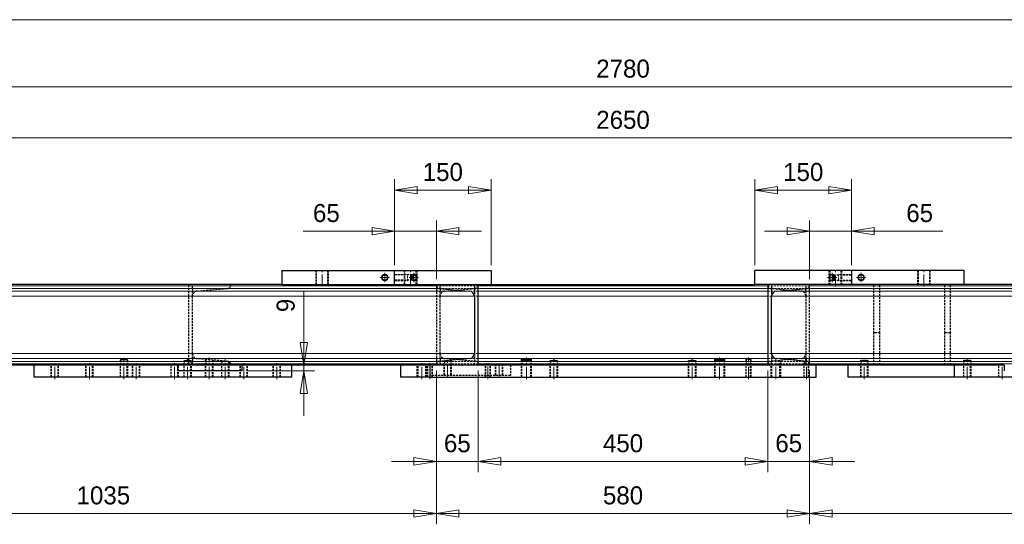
# Model space of a CAD drawing. Header units: millimetres. Extents: x -62 to 6744, y -106 to 4796.
# Tile 20 of 22: x 2497 to 4027, y 3887 to 4672. Entities that reach past the tile are written whole.
import ezdxf

# ---------------------------------------------------------------- set-up
doc = ezdxf.new("R2010")
doc.units = ezdxf.units.MM
doc.linetypes.add('CENTER2', pattern=[28.575, 19.05, -3.175, 3.175, -3.175])
doc.linetypes.add('HIDDEN2', pattern=[4.7625, 3.175, -1.5875])
doc.layers.get('0').update_dxf_attribs({"color": 157, "lineweight": 0})
doc.styles.add('Default', font='txt')
doc.dimstyles.new('Default', dxfattribs={"dimtxt": 3.5, "dimasz": 4.375, "dimexe": 2.1, "dimexo": 1.05, "dimgap": 1.75, "dimtad": 1, "dimdsep": 46, "dimtxsty": 'Default', "dimblk": 'CLOSED', "dimcen": 0.09, "dimclrt": 13, "dimadec": 0, "dimazin": 0, "dimtfac": 0.4, "dimtdec": 3, "dimtmove": 0, "dimatfit": 3, "dimldrblk": 'CLOSED', "dimfxl": 10.01, "dimtolj": 1, "dimarcsym": 0})

# ---------------------------------------------------------------- blocks, each defined once
blk = doc.blocks.new('_Closed')
at = {"color": 0, "linetype": 'ByBlock', "lineweight": -2}
for p, q in [((-1, 0.166667), (0, 0)), ((-1, 0.166667), (-1, -0.166667)), ((0, 0), (-1, -0.166667)), ((0, 0), (-1, 0))]:
    blk.add_line(p, q, dxfattribs=at)
blk = doc.blocks.new('*D122')
at = {"color": 0, "linetype": 'Continuous', "lineweight": -2}
for p, q in [((3725, 4126.6), (3725, 3887.4)), ((4760, 4126.6), (4760, 3887.4)), ((4725, 3904.2), (3760, 3904.2))]:
    blk.add_line(p, q, dxfattribs=at)
at = {"layer": 'Defpoints', "color": 0}
for p in [(3725, 4135), (4760, 4135), (3725, 3904.2)]:
    blk.add_point(p, dxfattribs=at)
at = {"color": 0, "lineweight": -2, "xscale": 35, "yscale": 35, "zscale": 35}
for p, rotation in [((3725, 3904.2), 180.0000020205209), ((4760, 3904.2), 2.020520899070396e-06)]:
    blk.add_blockref('_Closed', p, dxfattribs=dict(at, rotation=rotation))
at = {"color": 13, "lineweight": 0, "insert": (4242.5, 3932.2), "char_height": 28, "attachment_point": 5, "rotation": 0, "style": 'Default'}
blk.add_mtext('\\A1;1035', dxfattribs=at)
blk = doc.blocks.new('*D123')
at = {"color": 0, "linetype": 'Continuous', "lineweight": -2}
for p, q in [((3145, 4126.6), (3145, 3887.4)), ((3725, 4126.6), (3725, 3887.4)), ((3180, 3904.2), (3690, 3904.2))]:
    blk.add_line(p, q, dxfattribs=at)
at = {"layer": 'Defpoints', "color": 0}
for p in [(3145, 4135), (3725, 4135), (3725, 3904.2)]:
    blk.add_point(p, dxfattribs=at)
at = {"color": 0, "lineweight": -2, "xscale": 35, "yscale": 35, "zscale": 35, "rotation": 180}
blk.add_blockref('_Closed', (3145, 3904.2), dxfattribs=at)
at = {"color": 0, "lineweight": -2, "xscale": 35, "yscale": 35, "zscale": 35}
blk.add_blockref('_Closed', (3725, 3904.2), dxfattribs=at)
at = {"color": 13, "lineweight": 0, "insert": (3435, 3932.2), "char_height": 28, "attachment_point": 5, "style": 'Default'}
blk.add_mtext('\\A1;580', dxfattribs=at)
blk = doc.blocks.new('*D124')
at = {"color": 0, "linetype": 'Continuous', "lineweight": -2}
for p, q in [((2110, 4126.6), (2110, 3887.4)), ((3145, 4126.6), (3145, 3887.4)), ((3110, 3904.2), (2145, 3904.2))]:
    blk.add_line(p, q, dxfattribs=at)
at = {"layer": 'Defpoints', "color": 0}
for p in [(2110, 4135), (3145, 4135), (2110, 3904.2)]:
    blk.add_point(p, dxfattribs=at)
at = {"color": 0, "lineweight": -2, "xscale": 35, "yscale": 35, "zscale": 35}
for p, rotation in [((2110, 3904.2), 179.9999979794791), ((3145, 3904.2), 359.9999979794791)]:
    blk.add_blockref('_Closed', p, dxfattribs=dict(at, rotation=rotation))
at = {"color": 13, "lineweight": 0, "insert": (2627.5, 3932.2), "char_height": 28, "attachment_point": 5, "rotation": 360, "style": 'Default'}
blk.add_mtext('\\A1;1035', dxfattribs=at)
blk = doc.blocks.new('*D126')
at = {"color": 0, "linetype": 'Continuous', "lineweight": -2}
for p, q in [((3145, 4126.6), (3145, 3968.5)), ((3210, 4126.6), (3210, 3968.5)), ((3110, 3985.3), (3075, 3985.3)), ((3145, 3985.3), (3210, 3985.3)), ((3245, 3985.3), (3280, 3985.3))]:
    blk.add_line(p, q, dxfattribs=at)
at = {"layer": 'Defpoints', "color": 0}
for p in [(3145, 4135), (3210, 4135), (3210, 3985.3)]:
    blk.add_point(p, dxfattribs=at)
at = {"color": 0, "lineweight": -2, "xscale": 35, "yscale": 35, "zscale": 35}
blk.add_blockref('_Closed', (3145, 3985.3), dxfattribs=at)
at = {"color": 0, "lineweight": -2, "xscale": 35, "yscale": 35, "zscale": 35, "rotation": 180}
blk.add_blockref('_Closed', (3210, 3985.3), dxfattribs=at)
at = {"color": 13, "lineweight": 0, "insert": (3177.5, 4013.3), "char_height": 28, "attachment_point": 5, "style": 'Default'}
blk.add_mtext('\\A1;65', dxfattribs=at)
blk = doc.blocks.new('*D127')
at = {"color": 0, "linetype": 'Continuous', "lineweight": -2}
for p, q in [((3210, 4126.6), (3210, 3968.5)), ((3660, 4126.6), (3660, 3968.5)), ((3245, 3985.3), (3625, 3985.3))]:
    blk.add_line(p, q, dxfattribs=at)
at = {"layer": 'Defpoints', "color": 0}
for p in [(3210, 4135), (3660, 4135), (3660, 3985.3)]:
    blk.add_point(p, dxfattribs=at)
at = {"color": 0, "lineweight": -2, "xscale": 35, "yscale": 35, "zscale": 35, "rotation": 180}
blk.add_blockref('_Closed', (3210, 3985.3), dxfattribs=at)
at = {"color": 0, "lineweight": -2, "xscale": 35, "yscale": 35, "zscale": 35}
blk.add_blockref('_Closed', (3660, 3985.3), dxfattribs=at)
at = {"color": 13, "lineweight": 0, "insert": (3435, 4013.3), "char_height": 28, "attachment_point": 5, "style": 'Default'}
blk.add_mtext('\\A1;450', dxfattribs=at)
blk = doc.blocks.new('*D128')
at = {"color": 0, "linetype": 'Continuous', "lineweight": -2}
for p, q in [((3660, 4126.6), (3660, 3968.5)), ((3725, 4126.6), (3725, 3968.5)), ((3625, 3985.3), (3590, 3985.3)), ((3660, 3985.3), (3725, 3985.3)), ((3760, 3985.3), (3795, 3985.3))]:
    blk.add_line(p, q, dxfattribs=at)
at = {"layer": 'Defpoints', "color": 0}
for p in [(3660, 4135), (3725, 4135), (3725, 3985.3)]:
    blk.add_point(p, dxfattribs=at)
at = {"color": 0, "lineweight": -2, "xscale": 35, "yscale": 35, "zscale": 35}
blk.add_blockref('_Closed', (3660, 3985.3), dxfattribs=at)
at = {"color": 0, "lineweight": -2, "xscale": 35, "yscale": 35, "zscale": 35, "rotation": 180}
blk.add_blockref('_Closed', (3725, 3985.3), dxfattribs=at)
at = {"color": 13, "lineweight": 0, "insert": (3692.5, 4013.3), "char_height": 28, "attachment_point": 5, "style": 'Default'}
blk.add_mtext('\\A1;65', dxfattribs=at)
blk = doc.blocks.new('*D131')
at = {"color": 0, "linetype": 'Continuous', "lineweight": -2}
for p, q in [((2045, 4290.4), (2045, 4584.5)), ((4825, 4290.4), (4825, 4584.5)), ((4790, 4567.7), (2080, 4567.7))]:
    blk.add_line(p, q, dxfattribs=at)
at = {"layer": 'Defpoints', "color": 0}
for p in [(2045, 4567.7), (2045, 4282), (4825, 4282)]:
    blk.add_point(p, dxfattribs=at)
at = {"color": 0, "lineweight": -2, "xscale": 35, "yscale": 35, "zscale": 35, "rotation": 180}
blk.add_blockref('_Closed', (2045, 4567.7), dxfattribs=at)
at = {"color": 0, "lineweight": -2, "xscale": 35, "yscale": 35, "zscale": 35}
blk.add_blockref('_Closed', (4825, 4567.7), dxfattribs=at)
at = {"color": 13, "lineweight": 0, "insert": (3435, 4595.7), "char_height": 28, "attachment_point": 5, "style": 'Default'}
blk.add_mtext('\\A1;2780', dxfattribs=at)
blk = doc.blocks.new('*D133')
at = {"color": 0, "linetype": 'Continuous', "lineweight": -2}
for p, q in [((3725, 4268.4), (3725, 4360)), ((3790, 4290.4), (3790, 4360)), ((3690, 4343.2), (3655, 4343.2)), ((3725, 4343.2), (3790, 4343.2)), ((3790, 4343.2), (3932, 4343.2)), ((3825, 4343.2), (3860, 4343.2))]:
    blk.add_line(p, q, dxfattribs=at)
at = {"layer": 'Defpoints', "color": 0}
for p in [(3790, 4343.2), (3790, 4282), (3725, 4260)]:
    blk.add_point(p, dxfattribs=at)
at = {"color": 0, "lineweight": -2, "xscale": 35, "yscale": 35, "zscale": 35}
blk.add_blockref('_Closed', (3725, 4343.2), dxfattribs=at)
at = {"color": 0, "lineweight": -2, "xscale": 35, "yscale": 35, "zscale": 35, "rotation": 180}
blk.add_blockref('_Closed', (3790, 4343.2), dxfattribs=at)
at = {"color": 13, "lineweight": 0, "insert": (3896, 4371.2), "char_height": 28, "attachment_point": 5, "style": 'Default'}
blk.add_mtext('\\A1;65', dxfattribs=at)
blk = doc.blocks.new('*D134')
at = {"color": 0, "linetype": 'Continuous', "lineweight": -2}
for p, q in [((3080, 4290.4), (3080, 4360)), ((3145, 4268.4), (3145, 4360)), ((3080, 4343.2), (2938, 4343.2)), ((3045, 4343.2), (3010, 4343.2)), ((3145, 4343.2), (3080, 4343.2)), ((3180, 4343.2), (3215, 4343.2))]:
    blk.add_line(p, q, dxfattribs=at)
at = {"layer": 'Defpoints', "color": 0}
for p in [(3080, 4343.2), (3080, 4282), (3145, 4260)]:
    blk.add_point(p, dxfattribs=at)
at = {"color": 0, "lineweight": -2, "xscale": 35, "yscale": 35, "zscale": 35}
blk.add_blockref('_Closed', (3080, 4343.2), dxfattribs=at)
at = {"color": 0, "lineweight": -2, "xscale": 35, "yscale": 35, "zscale": 35, "rotation": 180}
blk.add_blockref('_Closed', (3145, 4343.2), dxfattribs=at)
at = {"color": 13, "lineweight": 0, "insert": (2974, 4371.2), "char_height": 28, "attachment_point": 5, "style": 'Default'}
blk.add_mtext('\\A1;65', dxfattribs=at)
blk = doc.blocks.new('*D136')
at = {"color": 0, "linetype": 'Continuous', "lineweight": -2}
for p, q in [((2938.9, 4135), (2938.9, 4250.3)), ((2938.9, 4170), (2938.9, 4205)), ((2850.9, 4135), (2955.7, 4135)), ((2938.9, 4126), (2938.9, 4135)), ((2850.9, 4126), (2955.7, 4126)), ((2938.9, 4091), (2938.9, 4056))]:
    blk.add_line(p, q, dxfattribs=at)
at = {"layer": 'Defpoints', "color": 0}
for p in [(2842.5, 4135), (2938.9, 4135), (2842.5, 4126)]:
    blk.add_point(p, dxfattribs=at)
at = {"color": 0, "lineweight": -2, "xscale": 35, "yscale": 35, "zscale": 35}
for p, rotation in [((2938.9, 4135), 270), ((2938.9, 4126), 90)]:
    blk.add_blockref('_Closed', p, dxfattribs=dict(at, rotation=rotation))
at = {"color": 13, "lineweight": 0, "insert": (2910.9, 4227.7), "char_height": 28, "attachment_point": 5, "rotation": 90, "style": 'Default'}
blk.add_mtext('\\A1;9', dxfattribs=at)
blk = doc.blocks.new('*D138')
at = {"color": 0, "linetype": 'Continuous', "lineweight": -2}
for p, q in [((3080, 4290.4), (3080, 4423.8)), ((3230, 4290.4), (3230, 4423.8)), ((3115, 4407), (3195, 4407))]:
    blk.add_line(p, q, dxfattribs=at)
at = {"layer": 'Defpoints', "color": 0}
for p in [(3230, 4407), (3080, 4282), (3230, 4282)]:
    blk.add_point(p, dxfattribs=at)
at = {"color": 0, "lineweight": -2, "xscale": 35, "yscale": 35, "zscale": 35, "rotation": 180}
blk.add_blockref('_Closed', (3080, 4407), dxfattribs=at)
at = {"color": 0, "lineweight": -2, "xscale": 35, "yscale": 35, "zscale": 35}
blk.add_blockref('_Closed', (3230, 4407), dxfattribs=at)
at = {"color": 13, "lineweight": 0, "insert": (3155, 4435), "char_height": 28, "attachment_point": 5, "style": 'Default'}
blk.add_mtext('\\A1;150', dxfattribs=at)
blk = doc.blocks.new('*D139')
at = {"color": 0, "linetype": 'Continuous', "lineweight": -2}
for p, q in [((3640, 4290.4), (3640, 4423.8)), ((3790, 4290.4), (3790, 4423.8)), ((3755, 4407), (3675, 4407))]:
    blk.add_line(p, q, dxfattribs=at)
at = {"layer": 'Defpoints', "color": 0}
for p in [(3640, 4407), (3640, 4282), (3790, 4282)]:
    blk.add_point(p, dxfattribs=at)
at = {"color": 0, "lineweight": -2, "xscale": 35, "yscale": 35, "zscale": 35, "rotation": 180}
blk.add_blockref('_Closed', (3640, 4407), dxfattribs=at)
at = {"color": 0, "lineweight": -2, "xscale": 35, "yscale": 35, "zscale": 35}
blk.add_blockref('_Closed', (3790, 4407), dxfattribs=at)
at = {"color": 13, "lineweight": 0, "insert": (3715, 4435), "char_height": 28, "attachment_point": 5, "style": 'Default'}
blk.add_mtext('\\A1;150', dxfattribs=at)
blk = doc.blocks.new('*D140')
at = {"color": 0, "linetype": 'Continuous', "lineweight": -2}
for p, q in [((2110, 4268.4), (2110, 4504.9)), ((4760, 4268.4), (4760, 4504.9)), ((2145, 4488.1), (4725, 4488.1))]:
    blk.add_line(p, q, dxfattribs=at)
at = {"layer": 'Defpoints', "color": 0}
for p in [(4760, 4488.1), (2110, 4260), (4760, 4260)]:
    blk.add_point(p, dxfattribs=at)
at = {"color": 0, "lineweight": -2, "xscale": 35, "yscale": 35, "zscale": 35, "rotation": 180}
blk.add_blockref('_Closed', (2110, 4488.1), dxfattribs=at)
at = {"color": 0, "lineweight": -2, "xscale": 35, "yscale": 35, "zscale": 35}
blk.add_blockref('_Closed', (4760, 4488.1), dxfattribs=at)
at = {"color": 13, "lineweight": 0, "insert": (3435, 4516.1), "char_height": 28, "attachment_point": 5, "style": 'Default'}
blk.add_mtext('\\A1;2650', dxfattribs=at)
blk = doc.blocks.new('FORMAT')
at = {"color": 157, "linetype": 'Continuous', "lineweight": 0, "true_color": 0x44607b}
blk.add_line((6640, 4672), (200, 4672), dxfattribs=at)
blk = doc.blocks.new('e', base_point=(3629.322, 3914.3))
at = {"color": 190, "linetype": 'CENTER2', "lineweight": 0, "true_color": 0x801eff}
for p, q in [((2967.462, 4257.004), (2967.462, 4285.004)), ((3104.962, 4257.004), (3104.962, 4285.004)), ((3764.962, 4257.004), (3764.962, 4285.004)), ((3902.462, 4257.004), (3902.462, 4285.004)), ((3057.712, 4271.004), (3072.212, 4271.004)), ((3064.962, 4263.754), (3064.962, 4278.254)), ((3102.712, 4271.004), (3117.212, 4271.004)), ((3109.962, 4263.754), (3109.962, 4278.254)), ((3752.712, 4271.004), (3767.212, 4271.004)), ((3759.962, 4263.754), (3759.962, 4278.254)), ((3797.712, 4271.004), (3812.212, 4271.004)), ((3804.962, 4263.754), (3804.962, 4278.254)), ((2659.492, 4113.004), (2659.492, 4146.323)), ((2791.938, 4113.004), (2791.938, 4146.76)), ((3284.962, 4113.004), (3284.962, 4146.922)), ((3584.962, 4113.004), (3584.962, 4146.922)), ((3629.962, 4113.004), (3629.962, 4146.922)), ((2551.992, 4113.004), (2551.992, 4138.004)), ((2605.742, 4113.004), (2605.742, 4138.004)), ((2678.359, 4113.004), (2678.359, 4138.004)), ((2738.188, 4113.004), (2738.188, 4138.004)), ((2758.359, 4113.004), (2758.359, 4144.902)), ((2816.923, 4113.004), (2816.923, 4144.574)), ((2845.688, 4113.004), (2845.688, 4138.004)), ((2896.923, 4113.004), (2896.923, 4138.004)), ((3122.462, 4113.004), (3122.462, 4138.004)), ((3134.962, 4113.004), (3134.962, 4138.004)), ((3162.462, 4116.004), (3162.462, 4145.402)), ((3224.962, 4113.004), (3224.962, 4138.004)), ((3242.462, 4116.004), (3242.462, 4138.004)), ((3327.462, 4113.004), (3327.462, 4144.954)), ((3542.462, 4113.004), (3542.462, 4144.954)), ((3672.462, 4113.004), (3672.462, 4145.129)), ((3719.962, 4113.004), (3719.962, 4144.155)), ((3809.962, 4113.004), (3809.962, 4138.004)), ((3969.962, 4113.004), (3969.962, 4145.173)), ((4024.235, 4113.004), (4024.235, 4138.004))]:
    blk.add_line(p, q, dxfattribs=at)
at = {"color": 157, "linetype": 'Continuous', "lineweight": 30, "true_color": 0x44607b}
for p, q in [((2904.962, 4282.004), (2904.962, 4260.004)), ((2904.962, 4282.004), (3079.962, 4282.004)), ((3079.962, 4260.004), (3079.962, 4282.004)), ((3079.962, 4282.004), (3229.962, 4282.004)), ((3229.962, 4282.004), (3229.962, 4260.004)), ((3639.962, 4260.004), (3639.962, 4282.004)), ((3789.962, 4282.004), (3639.962, 4282.004)), ((3964.962, 4282.004), (3789.962, 4282.004)), ((3789.962, 4282.004), (3789.962, 4260.004)), ((3964.962, 4260.004), (3964.962, 4282.004)), ((2904.962, 4260.004), (2194.962, 4260.004)), ((2904.962, 4260.004), (3079.962, 4260.004)), ((3079.962, 4260.004), (3229.962, 4260.004)), ((3144.962, 4260.004), (3144.962, 4258.25)), ((3148.613, 4254.265), (3196.659, 4250.062)), ((3209.962, 4135.004), (3209.962, 4260.004)), ((3229.962, 4260.004), (3639.962, 4260.004)), ((3789.962, 4260.004), (3639.962, 4260.004)), ((3659.962, 4260.004), (3659.962, 4135.004)), ((3673.264, 4250.062), (3721.31, 4254.265)), ((3724.962, 4258.25), (3724.962, 4260.004)), ((3964.962, 4260.004), (3789.962, 4260.004)), ((4674.962, 4260.004), (3964.962, 4260.004)), ((3203.962, 4242.092), (3203.962, 4152.915)), ((3665.962, 4152.915), (3665.962, 4242.092)), ((2742.462, 4135.004), (2469.962, 4135.004)), ((2519.962, 4116.004), (2519.962, 4135.004)), ((2842.462, 4135.004), (2742.462, 4135.004)), ((2742.462, 4135.004), (2742.462, 4126.004)), ((2842.462, 4135.004), (2842.462, 4126.004)), ((3089.962, 4135.004), (2842.462, 4135.004)), ((2919.962, 4135.004), (2919.962, 4116.004)), ((3089.962, 4116.004), (3089.962, 4135.004)), ((3134.962, 4135.004), (3089.962, 4135.004)), ((3734.962, 4135.004), (3134.962, 4135.004)), ((3134.962, 4135.004), (3134.962, 4116.004)), ((3144.962, 4136.757), (3144.962, 4135.004)), ((3196.659, 4144.946), (3148.613, 4140.742)), ((3721.31, 4140.742), (3673.264, 4144.946)), ((3724.962, 4135.004), (3724.962, 4136.757)), ((4027.462, 4135.004), (3734.962, 4135.004)), ((3734.962, 4116.004), (3734.962, 4135.004)), ((3784.962, 4116.004), (3784.962, 4135.004)), ((3949.962, 4116.004), (3949.962, 4135.004)), ((4027.462, 4135.004), (4027.462, 4126.004)), ((2919.962, 4116.004), (2519.962, 4116.004)), ((2842.462, 4126.004), (2742.462, 4126.004)), ((3134.962, 4116.004), (3089.962, 4116.004)), ((3134.962, 4116.004), (3734.962, 4116.004)), ((3949.962, 4116.004), (3784.962, 4116.004)), ((4349.962, 4116.004), (3949.962, 4116.004))]:
    blk.add_line(p, q, dxfattribs=at)
at = {"color": 52, "linetype": 'HIDDEN2', "lineweight": 0, "true_color": 0xdcdc00}
for p, q in [((2957.462, 4260.004), (2957.462, 4282.004)), ((2977.462, 4260.004), (2977.462, 4282.004)), ((3079.962, 4276.004), (3099.962, 4276.004)), ((3094.962, 4260.004), (3094.962, 4282.004)), ((3099.962, 4266.004), (3099.962, 4276.004)), ((3114.962, 4260.004), (3114.962, 4282.004)), ((3754.962, 4282.004), (3754.962, 4260.004)), ((3789.962, 4276.004), (3769.962, 4276.004)), ((3769.962, 4276.004), (3769.962, 4266.004)), ((3774.962, 4282.004), (3774.962, 4260.004)), ((3892.462, 4282.004), (3892.462, 4260.004)), ((3912.462, 4282.004), (3912.462, 4260.004)), ((3079.962, 4266.004), (3099.962, 4266.004)), ((3209.962, 4258.25), (3144.962, 4258.25)), ((3209.962, 4254.265), (3148.613, 4254.265)), ((3724.962, 4258.25), (3659.962, 4258.25)), ((3721.31, 4254.265), (3659.962, 4254.265)), ((3789.962, 4266.004), (3769.962, 4266.004)), ((3209.962, 4250.062), (3196.659, 4250.062)), ((3209.962, 4242.092), (3203.962, 4242.092)), ((3673.264, 4250.062), (3659.962, 4250.062)), ((3665.962, 4242.092), (3659.962, 4242.092)), ((3209.962, 4152.915), (3203.962, 4152.915)), ((3665.962, 4152.915), (3659.962, 4152.915)), ((2545.992, 4116.004), (2545.992, 4135.004)), ((2557.992, 4116.004), (2557.992, 4135.004)), ((2599.742, 4116.004), (2599.742, 4135.004)), ((2611.742, 4116.004), (2611.742, 4135.004)), ((2653.492, 4135.004), (2653.492, 4143.323)), ((2653.492, 4116.004), (2653.492, 4135.004)), ((2665.492, 4135.004), (2665.492, 4143.323)), ((2665.492, 4116.004), (2665.492, 4135.004)), ((2672.359, 4116.004), (2672.359, 4135.004)), ((2684.359, 4116.004), (2684.359, 4135.004)), ((2732.188, 4116.004), (2732.188, 4135.004)), ((2744.188, 4116.004), (2744.188, 4135.004)), ((2752.359, 4135.004), (2752.359, 4141.902)), ((2752.359, 4116.004), (2752.359, 4135.004)), ((2764.359, 4135.004), (2764.359, 4141.902)), ((2764.359, 4116.004), (2764.359, 4135.004)), ((2785.938, 4135.004), (2785.938, 4143.837)), ((2785.938, 4116.004), (2785.938, 4135.004)), ((2797.938, 4135.004), (2797.938, 4142.787)), ((2797.938, 4116.004), (2797.938, 4135.004)), ((2810.923, 4135.004), (2810.923, 4141.651)), ((2810.923, 4116.004), (2810.923, 4135.004)), ((2822.923, 4135.004), (2822.923, 4140.243)), ((2822.923, 4116.004), (2822.923, 4135.004)), ((2839.688, 4116.004), (2839.688, 4135.004)), ((2851.688, 4116.004), (2851.688, 4135.004)), ((2890.923, 4116.004), (2890.923, 4135.004)), ((2902.923, 4116.004), (2902.923, 4135.004)), ((3114.462, 4116.004), (3114.462, 4135.004)), ((3130.462, 4116.004), (3130.462, 4135.004)), ((3130.962, 4116.004), (3130.962, 4135.004)), ((3138.962, 4116.004), (3138.962, 4135.004)), ((3209.962, 4136.757), (3144.962, 4136.757)), ((3209.962, 4140.742), (3148.613, 4140.742)), ((3156.462, 4135.004), (3156.462, 4141.429)), ((3156.462, 4119.004), (3156.462, 4135.004)), ((3168.462, 4135.004), (3168.462, 4142.479)), ((3168.462, 4119.004), (3168.462, 4135.004)), ((3209.962, 4144.946), (3196.659, 4144.946)), ((3220.962, 4116.004), (3220.962, 4135.004)), ((3228.962, 4116.004), (3228.962, 4135.004)), ((3236.462, 4119.004), (3236.462, 4135.004)), ((3248.462, 4119.004), (3248.462, 4135.004)), ((3276.962, 4142.61), (3276.962, 4143.922)), ((3276.962, 4135.004), (3276.962, 4142.61)), ((3276.962, 4116.004), (3276.962, 4135.004)), ((3292.962, 4142.61), (3292.962, 4143.922)), ((3292.962, 4135.004), (3292.962, 4142.61)), ((3292.962, 4116.004), (3292.962, 4135.004)), ((3321.462, 4135.004), (3321.462, 4141.954)), ((3321.462, 4116.004), (3321.462, 4135.004)), ((3333.462, 4135.004), (3333.462, 4141.954)), ((3333.462, 4116.004), (3333.462, 4135.004)), ((3536.462, 4135.004), (3536.462, 4141.954)), ((3536.462, 4116.004), (3536.462, 4135.004)), ((3548.462, 4135.004), (3548.462, 4141.954)), ((3548.462, 4116.004), (3548.462, 4135.004)), ((3576.962, 4142.61), (3576.962, 4143.922)), ((3576.962, 4135.004), (3576.962, 4142.61)), ((3576.962, 4116.004), (3576.962, 4135.004)), ((3592.962, 4142.61), (3592.962, 4143.922)), ((3592.962, 4135.004), (3592.962, 4142.61)), ((3592.962, 4116.004), (3592.962, 4135.004)), ((3625.962, 4135.004), (3625.962, 4143.922)), ((3625.962, 4116.004), (3625.962, 4135.004)), ((3633.962, 4135.004), (3633.962, 4143.922)), ((3633.962, 4116.004), (3633.962, 4135.004)), ((3673.264, 4144.946), (3659.962, 4144.946)), ((3721.31, 4140.742), (3659.962, 4140.742)), ((3724.962, 4136.757), (3659.962, 4136.757)), ((3664.462, 4135.004), (3664.462, 4140.816)), ((3664.462, 4116.004), (3664.462, 4135.004)), ((3680.462, 4135.004), (3680.462, 4142.216)), ((3680.462, 4116.004), (3680.462, 4135.004)), ((3715.962, 4135.004), (3715.962, 4141.21)), ((3715.962, 4116.004), (3715.962, 4135.004)), ((3723.962, 4135.004), (3723.962, 4139.403)), ((3723.962, 4116.004), (3723.962, 4135.004)), ((3803.962, 4135.004), (3803.962, 4142.173)), ((3803.962, 4116.004), (3803.962, 4135.004)), ((3815.962, 4135.004), (3815.962, 4142.173)), ((3815.962, 4116.004), (3815.962, 4135.004)), ((3963.962, 4135.004), (3963.962, 4142.173)), ((3963.962, 4116.004), (3963.962, 4135.004)), ((3975.962, 4135.004), (3975.962, 4142.173)), ((3975.962, 4116.004), (3975.962, 4135.004)), ((4018.235, 4116.004), (4018.235, 4135.004))]:
    blk.add_line(p, q, dxfattribs=at)
at = {"color": 72, "linetype": 'HIDDEN2', "lineweight": 30, "true_color": 0x60bf00}
for p, q in [((2958.712, 4260.004), (2958.712, 4282.004)), ((2976.212, 4260.004), (2976.212, 4282.004)), ((3107.562, 4275.254), (3079.962, 4275.254)), ((3096.212, 4260.004), (3096.212, 4282.004)), ((3107.562, 4271.004), (3107.562, 4275.254)), ((3110.015, 4271.004), (3107.562, 4275.254)), ((3107.562, 4266.754), (3107.562, 4271.004)), ((3110.015, 4271.004), (3107.562, 4266.754)), ((3113.712, 4260.004), (3113.712, 4282.004)), ((3756.212, 4282.004), (3756.212, 4260.004)), ((3759.908, 4271.004), (3762.362, 4275.254)), ((3759.908, 4271.004), (3762.362, 4266.754)), ((3762.362, 4275.254), (3762.362, 4271.004)), ((3762.362, 4275.254), (3789.962, 4275.254)), ((3762.362, 4271.004), (3762.362, 4266.754)), ((3773.712, 4282.004), (3773.712, 4260.004)), ((3893.712, 4282.004), (3893.712, 4260.004)), ((3911.212, 4282.004), (3911.212, 4260.004)), ((2759.962, 4260.004), (2759.962, 4135.004)), ((2765.962, 4254.265), (2765.962, 4258.25)), ((2765.962, 4254.265), (2765.962, 4250.062)), ((2773.264, 4250.062), (2821.31, 4254.265)), ((2824.962, 4258.25), (2824.962, 4260.004)), ((3107.562, 4266.754), (3079.962, 4266.754)), ((3144.962, 4258.25), (3144.962, 4136.757)), ((3150.962, 4254.265), (3150.962, 4258.25)), ((3150.962, 4254.265), (3150.962, 4250.062)), ((3158.264, 4250.062), (3206.31, 4254.265)), ((3203.962, 4258.25), (3203.962, 4242.092)), ((3663.613, 4254.265), (3711.659, 4250.062)), ((3665.962, 4258.25), (3665.962, 4242.092)), ((3718.962, 4258.25), (3718.962, 4254.265)), ((3718.962, 4250.062), (3718.962, 4254.265)), ((3724.962, 4136.757), (3724.962, 4258.25)), ((3762.362, 4266.754), (3789.962, 4266.754)), ((3824.962, 4185.004), (3824.962, 4260.004)), ((3833.962, 4185.004), (3833.962, 4260.004)), ((3934.962, 4185.004), (3934.962, 4260.004)), ((3943.962, 4185.004), (3943.962, 4260.004)), ((2765.962, 4242.092), (2765.962, 4250.062)), ((2765.962, 4152.915), (2765.962, 4242.092)), ((3150.962, 4242.092), (3150.962, 4250.062)), ((3150.962, 4152.915), (3150.962, 4242.092)), ((3718.962, 4250.062), (3718.962, 4242.092)), ((3718.962, 4242.092), (3718.962, 4152.915)), ((3833.962, 4185.004), (3824.962, 4185.004)), ((3824.962, 4135.004), (3824.962, 4185.004)), ((3833.962, 4135.004), (3833.962, 4185.004)), ((3943.962, 4185.004), (3934.962, 4185.004)), ((3934.962, 4135.004), (3934.962, 4185.004)), ((3943.962, 4135.004), (3943.962, 4185.004)), ((2765.962, 4144.946), (2765.962, 4152.915)), ((3150.962, 4144.946), (3150.962, 4152.915)), ((3203.962, 4152.915), (3203.962, 4136.757)), ((3665.962, 4152.915), (3665.962, 4136.757)), ((3718.962, 4152.915), (3718.962, 4144.946)), ((2546.867, 4116.004), (2546.867, 4135.004)), ((2557.117, 4116.004), (2557.117, 4135.004)), ((2600.617, 4116.004), (2600.617, 4135.004)), ((2610.867, 4116.004), (2610.867, 4135.004)), ((2654.367, 4143.323), (2654.367, 4135.004)), ((2654.367, 4116.004), (2654.367, 4135.004)), ((2664.617, 4143.323), (2664.617, 4135.004)), ((2664.617, 4116.004), (2664.617, 4135.004)), ((2673.234, 4116.004), (2673.234, 4135.004)), ((2683.484, 4116.004), (2683.484, 4135.004)), ((2733.063, 4116.004), (2733.063, 4135.004)), ((2743.313, 4116.004), (2743.313, 4135.004)), ((2753.234, 4141.902), (2753.234, 4135.004)), ((2753.234, 4116.004), (2753.234, 4135.004)), ((2763.484, 4141.902), (2763.484, 4135.004)), ((2763.484, 4116.004), (2763.484, 4135.004)), ((2765.962, 4144.946), (2765.962, 4140.742)), ((2765.962, 4136.757), (2765.962, 4140.742)), ((2821.31, 4140.742), (2773.264, 4144.946)), ((2786.813, 4143.76), (2786.813, 4135.004)), ((2786.813, 4116.004), (2786.813, 4135.004)), ((2797.063, 4142.864), (2797.063, 4135.004)), ((2797.063, 4116.004), (2797.063, 4135.004)), ((2811.798, 4141.574), (2811.798, 4135.004)), ((2811.798, 4116.004), (2811.798, 4135.004)), ((2822.048, 4140.607), (2822.048, 4135.004)), ((2822.048, 4116.004), (2822.048, 4135.004)), ((2824.962, 4135.004), (2824.962, 4136.757)), ((2840.563, 4116.004), (2840.563, 4135.004)), ((2850.813, 4116.004), (2850.813, 4135.004)), ((2891.798, 4116.004), (2891.798, 4135.004)), ((2902.048, 4116.004), (2902.048, 4135.004)), ((3115.462, 4116.004), (3115.462, 4135.004)), ((3116.462, 4116.004), (3116.462, 4135.004)), ((3128.462, 4116.004), (3128.462, 4135.004)), ((3129.462, 4116.004), (3129.462, 4135.004)), ((3131.587, 4116.004), (3131.587, 4135.004)), ((3138.337, 4116.004), (3138.337, 4135.004)), ((3150.962, 4144.946), (3150.962, 4140.742)), ((3150.962, 4136.757), (3150.962, 4140.742)), ((3157.337, 4141.505), (3157.337, 4135.004)), ((3157.337, 4119.004), (3157.337, 4135.004)), ((3206.31, 4140.742), (3158.264, 4144.946)), ((3167.587, 4142.402), (3167.587, 4135.004)), ((3167.587, 4119.004), (3167.587, 4135.004)), ((3221.587, 4116.004), (3221.587, 4135.004)), ((3228.337, 4116.004), (3228.337, 4135.004)), ((3237.337, 4119.004), (3237.337, 4135.004)), ((3247.587, 4119.004), (3247.587, 4135.004)), ((3259.962, 4135.004), (3259.962, 4119.004)), ((3277.962, 4143.922), (3277.962, 4142.61)), ((3277.962, 4142.61), (3277.962, 4135.004)), ((3277.962, 4116.004), (3277.962, 4135.004)), ((3291.962, 4143.922), (3291.962, 4142.61)), ((3291.962, 4142.61), (3291.962, 4135.004)), ((3291.962, 4116.004), (3291.962, 4135.004)), ((3322.337, 4141.954), (3322.337, 4135.004)), ((3322.337, 4116.004), (3322.337, 4135.004)), ((3332.587, 4141.954), (3332.587, 4135.004)), ((3332.587, 4116.004), (3332.587, 4135.004)), ((3537.337, 4141.954), (3537.337, 4135.004)), ((3537.337, 4116.004), (3537.337, 4135.004)), ((3547.587, 4141.954), (3547.587, 4135.004)), ((3547.587, 4116.004), (3547.587, 4135.004)), ((3577.962, 4143.922), (3577.962, 4142.61)), ((3577.962, 4142.61), (3577.962, 4135.004)), ((3577.962, 4116.004), (3577.962, 4135.004)), ((3591.962, 4143.922), (3591.962, 4142.61)), ((3591.962, 4142.61), (3591.962, 4135.004)), ((3591.962, 4116.004), (3591.962, 4135.004)), ((3626.587, 4143.922), (3626.587, 4135.004)), ((3626.587, 4116.004), (3626.587, 4135.004)), ((3633.337, 4143.922), (3633.337, 4135.004)), ((3633.337, 4116.004), (3633.337, 4135.004)), ((3711.659, 4144.946), (3663.613, 4140.742)), ((3665.462, 4140.904), (3665.462, 4135.004)), ((3665.462, 4116.004), (3665.462, 4135.004)), ((3666.462, 4135.004), (3666.462, 4140.991)), ((3666.462, 4116.004), (3666.462, 4135.004)), ((3678.462, 4135.004), (3678.462, 4142.041)), ((3678.462, 4116.004), (3678.462, 4135.004)), ((3679.462, 4142.129), (3679.462, 4135.004)), ((3679.462, 4116.004), (3679.462, 4135.004)), ((3716.587, 4141.155), (3716.587, 4135.004)), ((3716.587, 4116.004), (3716.587, 4135.004)), ((3718.962, 4140.742), (3718.962, 4144.946)), ((3718.962, 4140.742), (3718.962, 4136.757)), ((3723.337, 4139.976), (3723.337, 4135.004)), ((3723.337, 4116.004), (3723.337, 4135.004)), ((3804.837, 4142.173), (3804.837, 4135.004)), ((3804.837, 4116.004), (3804.837, 4135.004)), ((3815.087, 4142.173), (3815.087, 4135.004)), ((3815.087, 4116.004), (3815.087, 4135.004)), ((3964.837, 4142.173), (3964.837, 4135.004)), ((3964.837, 4116.004), (3964.837, 4135.004)), ((3975.087, 4142.173), (3975.087, 4135.004)), ((3975.087, 4116.004), (3975.087, 4135.004)), ((4019.11, 4116.004), (4019.11, 4135.004)), ((3259.962, 4119.004), (3134.962, 4119.004))]:
    blk.add_line(p, q, dxfattribs=at)
at = {"color": 52, "linetype": 'Continuous', "lineweight": 0, "true_color": 0xdcdc00}
for p, q in [((3144.962, 4258.25), (2109.962, 4258.25)), ((3148.613, 4254.265), (2109.962, 4254.265)), ((3209.962, 4258.25), (3659.962, 4258.25)), ((3209.962, 4254.265), (3659.962, 4254.265)), ((4759.962, 4254.265), (3721.31, 4254.265)), ((4759.962, 4258.25), (3724.962, 4258.25)), ((3196.659, 4250.062), (2109.962, 4250.062)), ((3203.962, 4242.092), (2109.962, 4242.092)), ((3209.962, 4250.062), (3659.962, 4250.062)), ((3209.962, 4242.092), (3659.962, 4242.092)), ((4759.962, 4242.092), (3665.962, 4242.092)), ((4759.962, 4250.062), (3673.264, 4250.062)), ((3203.962, 4152.915), (2109.962, 4152.915)), ((3209.962, 4152.915), (3659.962, 4152.915)), ((4759.962, 4152.915), (3665.962, 4152.915)), ((3196.659, 4144.946), (2109.962, 4144.946)), ((3148.613, 4140.742), (2109.962, 4140.742)), ((3144.962, 4136.757), (2109.962, 4136.757)), ((3209.962, 4144.946), (3659.962, 4144.946)), ((3209.962, 4140.742), (3659.962, 4140.742)), ((3209.962, 4136.757), (3659.962, 4136.757)), ((4759.962, 4144.946), (3673.264, 4144.946)), ((4759.962, 4140.742), (3721.31, 4140.742)), ((4759.962, 4136.757), (3724.962, 4136.757))]:
    blk.add_line(p, q, dxfattribs=at)
for centre in [(3064.962, 4271.004), (3804.962, 4271.004)]:
    blk.add_circle(centre, 5, dxfattribs=at)
at = {"color": 157, "linetype": 'Continuous', "lineweight": 30, "true_color": 0x44607b}
for centre in [(3064.962, 4271.004), (3804.962, 4271.004)]:
    blk.add_circle(centre, 4.25, dxfattribs=at)
at = {"color": 52, "linetype": 'HIDDEN2', "lineweight": 0, "true_color": 0xdcdc00}
for centre in [(3109.962, 4271.004), (3759.962, 4271.004)]:
    blk.add_circle(centre, 5, dxfattribs=at)
at = {"color": 72, "linetype": 'HIDDEN2', "lineweight": 30, "true_color": 0x60bf00}
for centre in [(3109.962, 4271.004), (3759.962, 4271.004)]:
    blk.add_circle(centre, 4.25, dxfattribs=at)
for centre, radius, start, end in [((2820.962, 4258.25), 4, 275, 360), ((3205.962, 4258.25), 4, 275, 360), ((3663.962, 4258.25), 4, 180, 265), ((2773.962, 4242.092), 8, 95, 180), ((3158.962, 4242.092), 8, 95, 180), ((3710.962, 4242.092), 8, 0, 85), ((2773.962, 4152.915), 8, 180, 265), ((3158.962, 4152.915), 8, 180, 265), ((3710.962, 4152.915), 8, 275, 360), ((2820.962, 4136.757), 4, 360, 85), ((3205.962, 4136.757), 4, 360, 85), ((3663.962, 4136.757), 4, 95, 180)]:
    blk.add_arc(centre, radius, start, end, dxfattribs=at)
at = {"color": 157, "linetype": 'Continuous', "lineweight": 30, "true_color": 0x44607b}
for centre, radius, start, end in [((3148.962, 4258.25), 4, 180, 265), ((3720.962, 4258.25), 4, 275, 360), ((3195.962, 4242.092), 8, 0, 85), ((3673.962, 4242.092), 8, 95, 180), ((3195.962, 4152.915), 8, 275, 360), ((3673.962, 4152.915), 8, 180, 265), ((3148.962, 4136.757), 4, 95, 180), ((3720.962, 4136.757), 4, 360, 85)]:
    blk.add_arc(centre, radius, start, end, dxfattribs=at)
at = {"color": 72, "linetype": 'HIDDEN2', "lineweight": 30, "true_color": 0x60bf00}
for centre, major_axis in [((2659.492, 4143.323), (5.125, 0)), ((2758.359, 4141.902), (5.125, 0)), ((3284.962, 4143.922), (7, 0)), ((3327.462, 4141.954), (5.125, 0)), ((3542.462, 4141.954), (5.125, 0)), ((3584.962, 4143.922), (7, 0)), ((3629.962, 4143.922), (3.375, 0)), ((3809.962, 4142.173), (5.125, 0)), ((3969.962, 4142.173), (5.125, 0))]:
    blk.add_ellipse(centre, major_axis=major_axis, ratio=0.08748862, dxfattribs=at)
at = {"color": 157, "linetype": 'Continuous', "lineweight": 30, "true_color": 0x44607b, "extrusion": (0, 0, -1)}
for centre in [(3284.962, 4142.61), (3584.962, 4142.61)]:
    blk.add_ellipse(centre, major_axis=(-7, 0), ratio=0.08748871, dxfattribs=at)
at = {"color": 190, "linetype": 'Continuous', "lineweight": 0, "true_color": 0x801eff}
for base, p1, p2, angle, override, picture, middle in [((2044.962, 4567.662), (4824.962, 4282.004), (2044.962, 4282.004), 180, {"dimtxt": 28, "dimasz": 35, "dimexe": 16.8, "dimexo": 8.4, "dimgap": 14, "dimjust": 0, "dimpost": '', "dimse1": 0, "dimse2": 0, "dimtfac": 0.7, "dimtmove": 0}, '*D131', (3434.962, 4567.662)), ((4759.962, 4488.066), (2109.962, 4260.004), (4759.962, 4260.004), 0, {"dimtxt": 28, "dimasz": 35, "dimexe": 16.8, "dimexo": 8.4, "dimgap": 14, "dimpost": '', "dimtfac": 0.7, "dimtmove": 0}, '*D140', (3434.962, 4488.066)), ((3229.962, 4407.003), (3079.962, 4282.004), (3229.962, 4282.004), 0, {"dimtxt": 28, "dimasz": 35, "dimexe": 16.8, "dimexo": 8.4, "dimgap": 14, "dimpost": '', "dimtfac": 0.7, "dimtmove": 0}, '*D138', (3154.962, 4407.003)), ((3639.962, 4407.003), (3789.962, 4282.004), (3639.962, 4282.004), 180, {"dimtxt": 28, "dimasz": 35, "dimexe": 16.8, "dimexo": 8.4, "dimgap": 14, "dimjust": 0, "dimpost": '', "dimse1": 0, "dimse2": 0, "dimtfac": 0.7, "dimtmove": 0}, '*D139', (3714.962, 4407.003)), ((2938.917, 4135.004), (2842.462, 4126.004), (2842.462, 4135.004), 90, {"dimtxt": 28, "dimasz": 35, "dimexe": 16.8, "dimexo": 8.4, "dimgap": 14, "dimpost": '', "dimtfac": 0.7, "dimtmove": 0}, '*D136', (2938.917, 4227.671)), ((2109.962, 3904.17), (3144.962, 4135.004), (2109.962, 4135.004), 179.999998, {"dimtxt": 28, "dimasz": 35, "dimexe": 16.8, "dimexo": 8.4, "dimgap": 14, "dimjust": 0, "dimpost": '', "dimse1": 0, "dimse2": 0, "dimtfac": 0.7, "dimtmove": 0}, '*D124', (2627.462, 3904.17)), ((3209.962, 3985.287), (3144.962, 4135.004), (3209.962, 4135.004), 0, {"dimtxt": 28, "dimasz": 35, "dimexe": 16.8, "dimexo": 8.4, "dimgap": 14, "dimpost": '', "dimtfac": 0.7, "dimtmove": 0}, '*D126', (3177.462, 3985.287)), ((3724.962, 3904.17), (3144.962, 4135.004), (3724.962, 4135.004), 0, {"dimtxt": 28, "dimasz": 35, "dimexe": 16.8, "dimexo": 8.4, "dimgap": 14, "dimpost": '', "dimtfac": 0.7, "dimtmove": 0}, '*D123', (3434.962, 3904.17)), ((3659.962, 3985.287), (3209.962, 4135.004), (3659.962, 4135.004), 0, {"dimtxt": 28, "dimasz": 35, "dimexe": 16.8, "dimexo": 8.4, "dimgap": 14, "dimpost": '', "dimtfac": 0.7, "dimtmove": 0}, '*D127', (3434.962, 3985.287)), ((3724.962, 3985.287), (3659.962, 4135.004), (3724.962, 4135.004), 0, {"dimtxt": 28, "dimasz": 35, "dimexe": 16.8, "dimexo": 8.4, "dimgap": 14, "dimpost": '', "dimtfac": 0.7, "dimtmove": 0}, '*D128', (3692.462, 3985.287)), ((3724.962, 3904.17), (4759.962, 4135.004), (3724.962, 4135.004), 180.000002, {"dimtxt": 28, "dimasz": 35, "dimexe": 16.8, "dimexo": 8.4, "dimgap": 14, "dimjust": 0, "dimpost": '', "dimse1": 0, "dimse2": 0, "dimtfac": 0.7, "dimtmove": 0}, '*D122', (4242.461, 3904.17))]:
    dim = blk.add_linear_dim(base=base, p1=p1, p2=p2, angle=angle, dimstyle='Default', override=override, dxfattribs=at)
    dim.commit()
    dim.dimension.update_dxf_attribs({"geometry": picture, "text_midpoint": middle, "dimtype": 161})
for base, p1, p2, override, picture, middle in [((3079.962, 4343.221), (3144.962, 4260.004), (3079.962, 4282.004), {"dimtxt": 28, "dimasz": 35, "dimexe": 16.8, "dimexo": 8.4, "dimgap": 14, "dimjust": 0, "dimpost": '', "dimse1": 0, "dimse2": 0, "dimtfac": 0.7, "dimtmove": 0}, '*D134', (2973.962, 4343.221)), ((3789.962, 4343.221), (3724.962, 4260.004), (3789.962, 4282.004), {"dimtxt": 28, "dimasz": 35, "dimexe": 16.8, "dimexo": 8.4, "dimgap": 14, "dimpost": '', "dimtfac": 0.7, "dimtmove": 0}, '*D133', (3895.962, 4343.221))]:
    dim = blk.add_linear_dim(base=base, p1=p1, p2=p2, dimstyle='Default', override=override, dxfattribs=at)
    dim.commit()
    dim.dimension.update_dxf_attribs({"geometry": picture, "text_midpoint": middle, "dimtype": 160})

msp = doc.modelspace()

# ---------------------------------------------------------------- block references
at = {"color": 176, "linetype": 'Continuous', "lineweight": 0, "true_color": 0x000080}
for name, p in [('FORMAT', (0, 0)), ('e', (3629.3, 3914.3))]:
    msp.add_blockref(name, p, dxfattribs=at)

doc.saveas('drawing.dxf')
